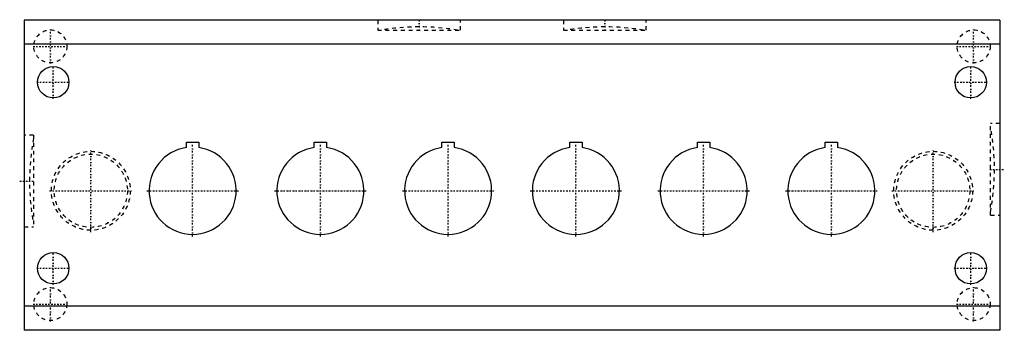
# Model space of a CAD drawing. Extents: x -127 to 127, y -40 to 40.
import ezdxf

# ---------------------------------------------------------------- set-up
doc = ezdxf.new("R2010")
doc.units = 0
doc.linetypes.add('CENTER', pattern=[1.5, 0.45, -0.5, 0.05, -0.5])
doc.linetypes.add('DASHED', pattern=[2, 1, -1])
for name, color, linetype in [('AM_0', 7, 'CONTINUOUS'), ('AM_3', 7, 'DASHED'), ('AM_7', 7, 'CENTER')]:
    doc.layers.add(name, color=color, linetype=linetype)

msp = doc.modelspace()

# ---------------------------------------------------------------- linework, layer by layer
at = {"layer": 'AM_0', "color": 7, "linetype": 'CONTINUOUS'}
for p, q in [((126, 40), (-126, 40)), ((-126, 40), (-126, -40)), ((126, 40), (126, -40)), ((126, 33.81), (-126, 33.81)), ((-84.1, 7.14), (-84.1, 8.5)), ((-84.1, 8.5), (-80.9, 8.5)), ((-80.9, 8.5), (-80.9, 7.14)), ((-51.1, 7.14), (-51.1, 8.5)), ((-51.1, 8.5), (-47.9, 8.5)), ((-47.9, 8.5), (-47.9, 7.14)), ((-18.1, 7.14), (-18.1, 8.5)), ((-18.1, 8.5), (-14.9, 8.5)), ((-14.9, 8.5), (-14.9, 7.14)), ((14.9, 7.14), (14.9, 8.5)), ((14.9, 8.5), (18.1, 8.5)), ((18.1, 8.5), (18.1, 7.14)), ((47.9, 7.14), (47.9, 8.5)), ((47.9, 8.5), (51.1, 8.5)), ((51.1, 8.5), (51.1, 7.14)), ((80.9, 7.14), (80.9, 8.5)), ((80.9, 8.5), (84.1, 8.5)), ((84.1, 8.5), (84.1, 7.14)), ((126, -33.81), (-126, -33.81)), ((126, -40), (-126, -40))]:
    msp.add_line(p, q, dxfattribs=at)
for centre in [(-118.5, 24), (118.5, 24), (-118.5, -24), (118.5, -24)]:
    msp.add_circle(centre, 4.05, dxfattribs=at)
for centre in [(-82.5, -4), (-49.5, -4), (-16.5, -4), (16.5, -4), (49.5, -4), (82.5, -4)]:
    msp.add_arc(centre, 11.25, 98.1765, 81.8235, dxfattribs=at)
at = {"layer": 'AM_3', "color": 6, "linetype": 'DASHED'}
for p, q in [((-34.69, 40), (-34.69, 37.44)), ((-13.31, 37.44), (-13.31, 40)), ((13.31, 40), (13.31, 37.44)), ((34.69, 37.44), (34.69, 40)), ((-34.69, 37.44), (-13.31, 37.44)), ((13.31, 37.44), (34.69, 37.44)), ((126, 13.33), (123.61, 13.33)), ((123.61, -10.34), (123.61, 13.33)), ((-123.61, 10.34), (-126, 10.34)), ((-123.61, 10.34), (-123.61, -13.33)), ((123.61, -10.34), (126, -10.34)), ((-126, -13.33), (-123.61, -13.33))]:
    msp.add_line(p, q, dxfattribs=at)
for centre, radius in [((-119.25, 33.25), 4.25), ((119.25, 33.25), 4.25), ((-108.8, -4), 10.18), ((-108.8, -4), 9.45), ((108.8, -4), 10.18), ((108.8, -4), 9.45), ((-119.25, -33.25), 4.25), ((119.25, -33.25), 4.25)]:
    msp.add_circle(centre, radius, dxfattribs=at)
for centre, start, end in [((-24, -21.72), 80.4496, 99.5504), ((24, -21.72), 80.4496, 99.5504), ((64.63, 1.5), 349.4363, 10.5637), ((-64.63, -1.5), 169.4363, 190.5637)]:
    msp.add_arc(centre, 60, start, end, dxfattribs=at)
at = {"layer": 'AM_7', "color": 4, "linetype": 'CENTER'}
for p, q in [((-24, 40.13), (-24, 37.32)), ((24, 40.13), (24, 37.32)), ((-119.25, 28.79), (-119.25, 37.71)), ((119.25, 28.79), (119.25, 37.71)), ((-123.71, 33.25), (-114.79, 33.25)), ((114.79, 33.25), (123.71, 33.25)), ((-118.5, 19.75), (-118.5, 28.25)), ((118.5, 19.75), (118.5, 28.25)), ((-122.75, 24), (-114.25, 24)), ((114.25, 24), (122.75, 24)), ((-82.5, -15.81), (-82.5, 7.81)), ((-49.5, -15.81), (-49.5, 7.81)), ((-16.5, -15.81), (-16.5, 7.81)), ((16.5, -15.81), (16.5, 7.81)), ((49.5, -15.81), (49.5, 7.81)), ((82.5, -15.81), (82.5, 7.81)), ((-108.8, -14.69), (-108.8, 6.69)), ((108.8, -14.69), (108.8, 6.69)), ((123.44, 1.5), (127.17, 1.5)), ((-127.17, -1.5), (-123.44, -1.5)), ((-119.49, -4), (-98.11, -4)), ((-94.31, -4), (-70.69, -4)), ((-61.31, -4), (-37.69, -4)), ((-28.31, -4), (-4.69, -4)), ((4.69, -4), (28.31, -4)), ((37.69, -4), (61.31, -4)), ((70.69, -4), (94.31, -4)), ((98.11, -4), (119.49, -4)), ((-118.5, -28.25), (-118.5, -19.75)), ((118.5, -28.25), (118.5, -19.75)), ((-122.75, -24), (-114.25, -24)), ((114.25, -24), (122.75, -24)), ((-119.25, -37.71), (-119.25, -28.79)), ((119.25, -37.71), (119.25, -28.79)), ((-123.71, -33.25), (-114.79, -33.25)), ((114.79, -33.25), (123.71, -33.25))]:
    msp.add_line(p, q, dxfattribs=at)

doc.saveas('drawing.dxf')
